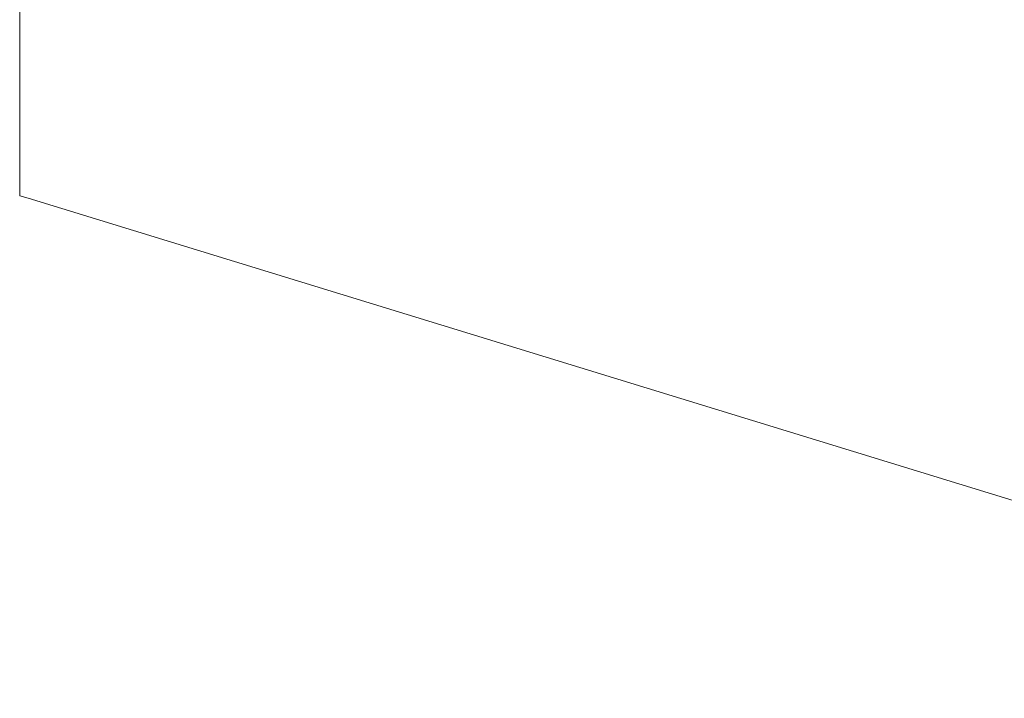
# Model space of a CAD drawing. Header units: millimetres. Extents: x -2220 to 52371, y -4077 to 6953.
# Tile 16 of 256: x -1519 to -828, y 455 to 931. Entities that reach past the tile are written whole.
import ezdxf

# ---------------------------------------------------------------- set-up
doc = ezdxf.new("R2010")
doc.units = ezdxf.units.MM
doc.header["$MEASUREMENT"] = 0
doc.linetypes.add('Wipeout_Contour', pattern=[1000, 0, -1000])
doc.layers.add('Nuevo_08_E_Envans secs', color=7, linetype='Continuous')
doc.layers.add('Nuevo_14_PAV_Soft Light Grey 0554', color=7, linetype='Continuous')
doc.layers.add('Nuevo_08_E_Envans secs_Pluma_Nº__47', color=7, linetype='Continuous', lineweight=20)
doc.layers.add('Nuevo_14_PAV_Soft Light Grey 0554_Pluma_Nº__89', color=7, linetype='Continuous', lineweight=5)

# ---------------------------------------------------------------- blocks, each defined once
blk = doc.blocks.new('Elem Sección_67_1')
at = {"layer": 'Nuevo_08_E_Envans secs_Pluma_Nº__47', "color": 7, "linetype": 'Continuous', "lineweight": 20}
blk.add_line((-1518.69, 807.61), (-1518.69, 1714.23), dxfattribs=at)
blk = doc.blocks.new('Elem Sección_68_1')
at = {"color": 254, "linetype": 'Wipeout_Contour', "lineweight": 0, "ltscale": 15391.489006}
blk.add_wipeout([(-1466.2, 1731.23), (-1471.36, 1721.49), (2509.18, 499.91), (2514.34, 509.65), (1783.27, 734), (1340.4, 869.91), (-1397.31, 1710.08)], dxfattribs=at).dxf.layer = 'Nuevo_08_E_Envans secs'
at = {"color": 254, "linetype": 'Wipeout_Contour', "lineweight": 0, "ltscale": 11922.521795}
blk.add_wipeout([(-1484.16, 1725.41), (-1489.32, 1715.67), (2504.02, 490.17), (2509.18, 499.91), (-1471.36, 1721.49)], dxfattribs=at).dxf.layer = 'Nuevo_08_E_Envans secs'
at = {"color": 254, "linetype": 'Wipeout_Contour', "lineweight": 0, "ltscale": 9665.153521}
blk.add_wipeout([(-1510.4, 1716.92), (-1512.78, 1712.42), (2499.26, 481.18), (2501.64, 485.67)], dxfattribs=at).dxf.layer = 'Nuevo_08_E_Envans secs'
at = {"layer": 'Nuevo_08_E_Envans secs_Pluma_Nº__47', "color": 7, "linetype": 'Continuous', "lineweight": 20}
blk.add_line((-1512.78, 805.8), (2499.26, -425.45), dxfattribs=at)
blk = doc.blocks.new('Elem Sección_116_1')
at = {"layer": 'Nuevo_14_PAV_Soft Light Grey 0554_Pluma_Nº__89', "color": 7, "linetype": 'Continuous', "lineweight": 5}
blk.add_line((-1512.78, 805.8), (-1518.69, 807.61), dxfattribs=at)

msp = doc.modelspace()

# ---------------------------------------------------------------- block references
at = {"layer": 'Nuevo_08_E_Envans secs', "lineweight": 0}
msp.add_blockref('Elem Sección_67_1', (0, 0), dxfattribs=at)

# ---------------------------------------------------------------- next in the draw order: block references
msp.add_blockref('Elem Sección_68_1', (0, 0), dxfattribs=at)

# ---------------------------------------------------------------- next in the draw order: block references
at = {"layer": 'Nuevo_14_PAV_Soft Light Grey 0554', "lineweight": 0}
msp.add_blockref('Elem Sección_116_1', (0, 0), dxfattribs=at)

doc.saveas('drawing.dxf')
